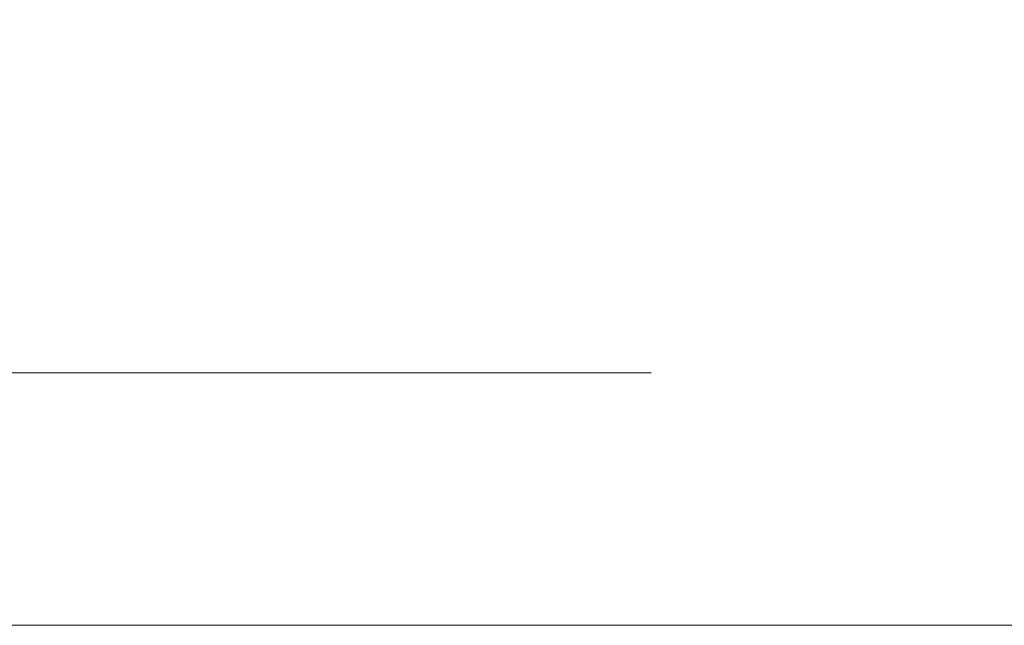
# Model space of a CAD drawing. Header units: millimetres. Extents: x 213386 to 506888, y 183055 to 450952.
# Tile 153 of 256: x 381216 to 381235, y 284292 to 284304. Entities that reach past the tile are written whole.
import ezdxf

# ---------------------------------------------------------------- set-up
doc = ezdxf.new("R2010")
doc.units = ezdxf.units.MM
doc.linetypes.add('ČÁRKOVANÁ', pattern=[19.049999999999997, 12.7, -6.35])
doc.layers.add('FASÁDA DETAILNÍ', color=255, linetype='Continuous', lineweight=0)

msp = doc.modelspace()

# ---------------------------------------------------------------- linework, layer by layer
at = {"layer": 'FASÁDA DETAILNÍ'}
msp.add_lwpolyline([(399616.6382373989, 284292.1544280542), (373036.6382373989, 284292.1544280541), (373036.6382373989, 307972.1544280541), (399616.6382373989, 307972.1544280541)], close=True, dxfattribs=at)
at = {"layer": 'FASÁDA DETAILNÍ', "linetype": 'ČÁRKOVANÁ', "ltscale": 5}
msp.add_lwpolyline([(399611.6382373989, 284297.1544280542), (373041.6382373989, 284297.1544280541), (373041.6382373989, 307967.1544280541), (399611.6382373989, 307967.1544280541)], close=True, dxfattribs=at)

doc.saveas('drawing.dxf')
